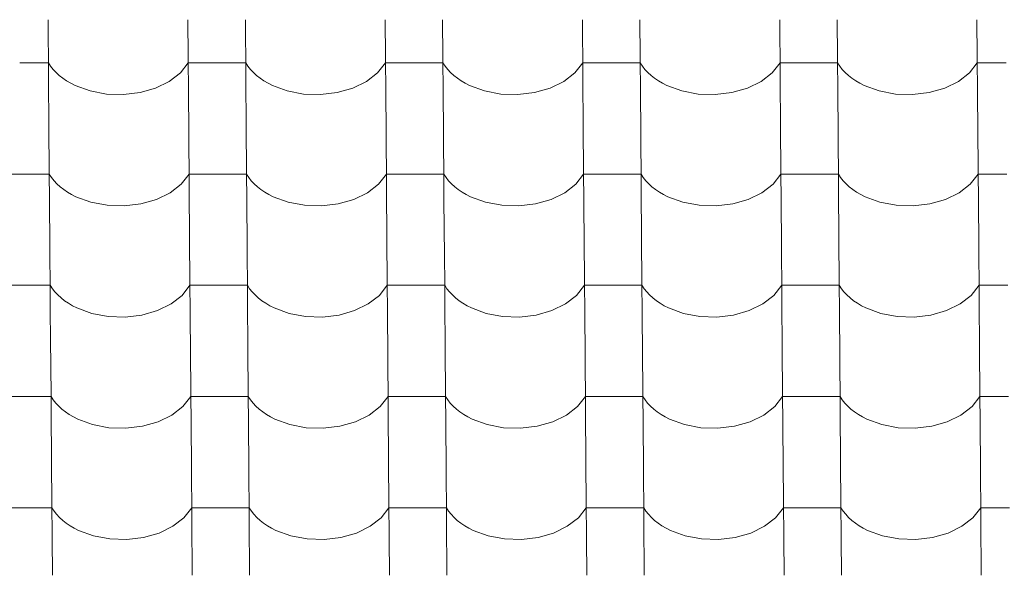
# Model space of a CAD drawing. Header units: millimetres. Extents: x -27785 to 104762, y -947 to 11132.
# Tile 29 of 146: x -18081 to -17258, y 9364 to 9828. Entities that reach past the tile are written whole.
import ezdxf

# ---------------------------------------------------------------- set-up
doc = ezdxf.new("R2010")
doc.units = ezdxf.units.MM
doc.header["$MEASUREMENT"] = 0
doc.layers.add('POHLED JIŽNÍ_1_Bourané_Výplně - Povrchové', color=7, linetype='Continuous')
doc.layers.add('POHLED JIŽNÍ_1_Konstrukce - nosné', color=7, linetype='Continuous')

# ---------------------------------------------------------------- blocks, each defined once
blk = doc.blocks.new('*X2', base_point=(-29303.7, -27473.93))
at = {"layer": 'POHLED JIŽNÍ_1_Bourané_Výplně - Povrchové', "color": 7, "linetype": 'Continuous', "lineweight": 13}
for p, q in [((-18057.45, 9828.38), (-18056.73, 9735.7)), ((-17940.49, 9828.38), (-17939.77, 9735.7)), ((-17892.46, 9828.38), (-17891.74, 9735.7)), ((-17775.5, 9828.38), (-17774.77, 9735.7)), ((-17727.46, 9828.38), (-17726.74, 9735.7)), ((-17610.5, 9828.38), (-17609.78, 9735.7)), ((-17562.47, 9828.38), (-17561.74, 9735.7)), ((-17445.5, 9828.38), (-17444.78, 9735.7)), ((-17397.47, 9828.38), (-17396.75, 9735.7)), ((-17280.51, 9828.38), (-17279.79, 9735.7)), ((-18057.17, 9792.22), (-18081.19, 9792.22)), ((-18057.17, 9792.22), (-18055.33, 9789.43)), ((-17946.81, 9783.83), (-17940.21, 9792.22)), ((-17916.19, 9792.22), (-17940.21, 9792.22)), ((-17892.18, 9792.22), (-17916.19, 9792.22)), ((-17892.18, 9792.22), (-17890.33, 9789.43)), ((-17781.82, 9783.83), (-17775.21, 9792.22)), ((-17751.2, 9792.22), (-17775.21, 9792.22)), ((-17727.18, 9792.22), (-17751.2, 9792.22)), ((-17727.18, 9792.22), (-17725.33, 9789.43)), ((-17616.82, 9783.83), (-17610.22, 9792.22)), ((-17586.2, 9792.22), (-17610.22, 9792.22)), ((-17562.18, 9792.22), (-17586.2, 9792.22)), ((-17562.18, 9792.22), (-17560.34, 9789.43)), ((-17451.83, 9783.83), (-17445.22, 9792.22)), ((-17421.21, 9792.22), (-17445.22, 9792.22)), ((-17397.19, 9792.22), (-17421.21, 9792.22)), ((-17397.19, 9792.22), (-17395.34, 9789.43)), ((-17286.83, 9783.83), (-17280.23, 9792.22)), ((-17256.21, 9792.22), (-17280.23, 9792.22)), ((-18055.33, 9789.43), (-18053.18, 9786.73)), ((-18053.18, 9786.73), (-18050.76, 9784.14)), ((-18050.76, 9784.14), (-18048.06, 9781.68)), ((-17956.07, 9776.66), (-17946.81, 9783.83)), ((-17890.33, 9789.43), (-17888.19, 9786.73)), ((-17888.19, 9786.73), (-17885.76, 9784.14)), ((-17885.76, 9784.14), (-17883.06, 9781.68)), ((-17791.07, 9776.66), (-17781.82, 9783.83)), ((-17725.33, 9789.43), (-17723.19, 9786.73)), ((-17723.19, 9786.73), (-17720.76, 9784.14)), ((-17720.76, 9784.14), (-17718.06, 9781.68)), ((-17626.08, 9776.66), (-17616.82, 9783.83)), ((-17560.34, 9789.43), (-17558.2, 9786.73)), ((-17558.2, 9786.73), (-17555.77, 9784.14)), ((-17555.77, 9784.14), (-17553.07, 9781.68)), ((-17461.08, 9776.66), (-17451.83, 9783.83)), ((-17395.34, 9789.43), (-17393.2, 9786.73)), ((-17393.2, 9786.73), (-17390.77, 9784.14)), ((-17390.77, 9784.14), (-17388.07, 9781.68)), ((-17296.08, 9776.66), (-17286.83, 9783.83)), ((-18048.06, 9781.68), (-18045.1, 9779.35)), ((-18045.1, 9779.35), (-18041.9, 9777.18)), ((-18041.9, 9777.18), (-18038.47, 9775.16)), ((-17967.5, 9771.07), (-17956.07, 9776.66)), ((-17883.06, 9781.68), (-17880.1, 9779.35)), ((-17880.1, 9779.35), (-17876.9, 9777.18)), ((-17876.9, 9777.18), (-17873.47, 9775.16)), ((-17802.5, 9771.07), (-17791.07, 9776.66)), ((-17718.06, 9781.68), (-17715.11, 9779.35)), ((-17715.11, 9779.35), (-17711.9, 9777.18)), ((-17711.9, 9777.18), (-17708.48, 9775.16)), ((-17637.51, 9771.07), (-17626.08, 9776.66)), ((-17553.07, 9781.68), (-17550.11, 9779.35)), ((-17550.11, 9779.35), (-17546.91, 9777.18)), ((-17546.91, 9777.18), (-17543.48, 9775.16)), ((-17472.51, 9771.07), (-17461.08, 9776.66)), ((-17388.07, 9781.68), (-17385.11, 9779.35)), ((-17385.11, 9779.35), (-17381.91, 9777.18)), ((-17381.91, 9777.18), (-17378.48, 9775.16)), ((-17307.52, 9771.07), (-17296.08, 9776.66)), ((-18038.47, 9775.16), (-18034.83, 9773.31)), ((-18034.83, 9773.31), (-18022.35, 9768.74)), ((-18022.35, 9768.74), (-18008.67, 9766.15)), ((-17994.49, 9765.68), (-17980.53, 9767.35)), ((-17980.53, 9767.35), (-17967.5, 9771.07)), ((-17873.47, 9775.16), (-17869.84, 9773.31)), ((-17869.84, 9773.31), (-17857.36, 9768.74)), ((-17857.36, 9768.74), (-17843.68, 9766.15)), ((-17829.5, 9765.68), (-17815.53, 9767.35)), ((-17815.53, 9767.35), (-17802.5, 9771.07)), ((-17708.48, 9775.16), (-17704.84, 9773.31)), ((-17704.84, 9773.31), (-17692.36, 9768.74)), ((-17692.36, 9768.74), (-17678.68, 9766.15)), ((-17664.5, 9765.68), (-17650.54, 9767.35)), ((-17650.54, 9767.35), (-17637.51, 9771.07)), ((-17543.48, 9775.16), (-17539.84, 9773.31)), ((-17539.84, 9773.31), (-17527.37, 9768.74)), ((-17527.37, 9768.74), (-17513.69, 9766.15)), ((-17499.5, 9765.68), (-17485.54, 9767.35)), ((-17485.54, 9767.35), (-17472.51, 9771.07)), ((-17378.48, 9775.16), (-17374.85, 9773.31)), ((-17374.85, 9773.31), (-17362.37, 9768.74)), ((-17362.37, 9768.74), (-17348.69, 9766.15)), ((-17334.51, 9765.68), (-17320.55, 9767.35)), ((-17320.55, 9767.35), (-17307.52, 9771.07)), ((-18008.67, 9766.15), (-17994.49, 9765.68)), ((-17843.68, 9766.15), (-17829.5, 9765.68)), ((-17678.68, 9766.15), (-17664.5, 9765.68)), ((-17513.69, 9766.15), (-17499.5, 9765.68)), ((-17348.69, 9766.15), (-17334.51, 9765.68)), ((-18056.73, 9735.37), (-18056.01, 9642.69)), ((-17939.77, 9735.37), (-17939.05, 9642.69)), ((-17891.73, 9735.37), (-17891.01, 9642.69)), ((-17774.77, 9735.37), (-17774.05, 9642.69)), ((-17726.74, 9735.37), (-17726.02, 9642.69)), ((-17609.78, 9735.37), (-17609.06, 9642.69)), ((-17561.74, 9735.37), (-17561.02, 9642.69)), ((-17444.78, 9735.37), (-17444.06, 9642.69)), ((-17396.75, 9735.37), (-17396.03, 9642.69)), ((-17279.78, 9735.37), (-17279.06, 9642.69)), ((-18080.47, 9699.21), (-18104.48, 9699.21)), ((-18056.45, 9699.21), (-18080.47, 9699.21)), ((-18056.45, 9699.21), (-18054.6, 9696.42)), ((-18054.6, 9696.42), (-18052.46, 9693.72)), ((-18052.46, 9693.72), (-18050.03, 9691.14)), ((-17946.09, 9690.83), (-17939.49, 9699.21)), ((-17915.47, 9699.21), (-17939.49, 9699.21)), ((-17891.45, 9699.21), (-17915.47, 9699.21)), ((-17891.45, 9699.21), (-17889.61, 9696.42)), ((-17889.61, 9696.42), (-17887.46, 9693.72)), ((-17887.46, 9693.72), (-17885.04, 9691.14)), ((-17781.09, 9690.83), (-17774.49, 9699.21)), ((-17750.47, 9699.21), (-17774.49, 9699.21)), ((-17726.46, 9699.21), (-17750.47, 9699.21)), ((-17726.46, 9699.21), (-17724.61, 9696.42)), ((-17724.61, 9696.42), (-17722.47, 9693.72)), ((-17722.47, 9693.72), (-17720.04, 9691.14)), ((-17616.1, 9690.83), (-17609.49, 9699.21)), ((-17585.48, 9699.21), (-17609.49, 9699.21)), ((-17561.46, 9699.21), (-17585.48, 9699.21)), ((-17561.46, 9699.21), (-17559.62, 9696.42)), ((-17559.62, 9696.42), (-17557.47, 9693.72)), ((-17557.47, 9693.72), (-17555.05, 9691.14)), ((-17451.1, 9690.83), (-17444.5, 9699.21)), ((-17420.48, 9699.21), (-17444.5, 9699.21)), ((-17396.46, 9699.21), (-17420.48, 9699.21)), ((-17396.46, 9699.21), (-17394.62, 9696.42)), ((-17394.62, 9696.42), (-17392.48, 9693.72)), ((-17392.48, 9693.72), (-17390.05, 9691.14)), ((-17286.11, 9690.83), (-17279.5, 9699.21)), ((-17255.49, 9699.21), (-17279.5, 9699.21)), ((-18050.03, 9691.14), (-18047.33, 9688.67)), ((-18047.33, 9688.67), (-18044.37, 9686.34)), ((-18044.37, 9686.34), (-18041.17, 9684.17)), ((-17955.34, 9683.65), (-17946.09, 9690.83)), ((-17885.04, 9691.14), (-17882.34, 9688.67)), ((-17882.34, 9688.67), (-17879.38, 9686.34)), ((-17879.38, 9686.34), (-17876.18, 9684.17)), ((-17790.35, 9683.65), (-17781.09, 9690.83)), ((-17720.04, 9691.14), (-17717.34, 9688.67)), ((-17717.34, 9688.67), (-17714.38, 9686.34)), ((-17714.38, 9686.34), (-17711.18, 9684.17)), ((-17625.35, 9683.65), (-17616.1, 9690.83)), ((-17555.05, 9691.14), (-17552.34, 9688.67)), ((-17552.34, 9688.67), (-17549.39, 9686.34)), ((-17549.39, 9686.34), (-17546.18, 9684.17)), ((-17460.36, 9683.65), (-17451.1, 9690.83)), ((-17390.05, 9691.14), (-17387.35, 9688.67)), ((-17387.35, 9688.67), (-17384.39, 9686.34)), ((-17384.39, 9686.34), (-17381.19, 9684.17)), ((-17295.36, 9683.65), (-17286.11, 9690.83)), ((-18041.17, 9684.17), (-18037.74, 9682.15)), ((-18037.74, 9682.15), (-18034.11, 9680.3)), ((-18034.11, 9680.3), (-18021.63, 9675.73)), ((-17979.81, 9674.34), (-17966.78, 9678.06)), ((-17966.78, 9678.06), (-17955.34, 9683.65)), ((-17876.18, 9684.17), (-17872.75, 9682.15)), ((-17872.75, 9682.15), (-17869.11, 9680.3)), ((-17869.11, 9680.3), (-17856.63, 9675.73)), ((-17814.81, 9674.34), (-17801.78, 9678.06)), ((-17801.78, 9678.06), (-17790.35, 9683.65)), ((-17711.18, 9684.17), (-17707.75, 9682.15)), ((-17707.75, 9682.15), (-17704.12, 9680.3)), ((-17704.12, 9680.3), (-17691.64, 9675.73)), ((-17649.81, 9674.34), (-17636.78, 9678.06)), ((-17636.78, 9678.06), (-17625.35, 9683.65)), ((-17546.18, 9684.17), (-17542.76, 9682.15)), ((-17542.76, 9682.15), (-17539.12, 9680.3)), ((-17539.12, 9680.3), (-17526.64, 9675.73)), ((-17484.82, 9674.34), (-17471.79, 9678.06)), ((-17471.79, 9678.06), (-17460.36, 9683.65)), ((-17381.19, 9684.17), (-17377.76, 9682.15)), ((-17377.76, 9682.15), (-17374.13, 9680.3)), ((-17374.13, 9680.3), (-17361.65, 9675.73)), ((-17319.82, 9674.34), (-17306.79, 9678.06)), ((-17306.79, 9678.06), (-17295.36, 9683.65)), ((-18021.63, 9675.73), (-18007.95, 9673.14)), ((-18007.95, 9673.14), (-17993.77, 9672.67)), ((-17993.77, 9672.67), (-17979.81, 9674.34)), ((-17856.63, 9675.73), (-17842.95, 9673.14)), ((-17842.95, 9673.14), (-17828.77, 9672.67)), ((-17828.77, 9672.67), (-17814.81, 9674.34)), ((-17691.64, 9675.73), (-17677.96, 9673.14)), ((-17677.96, 9673.14), (-17663.78, 9672.67)), ((-17663.78, 9672.67), (-17649.81, 9674.34)), ((-17526.64, 9675.73), (-17512.96, 9673.14)), ((-17512.96, 9673.14), (-17498.78, 9672.67)), ((-17498.78, 9672.67), (-17484.82, 9674.34)), ((-17361.65, 9675.73), (-17347.97, 9673.14)), ((-17347.97, 9673.14), (-17333.78, 9672.67)), ((-17333.78, 9672.67), (-17319.82, 9674.34)), ((-18056.01, 9642.36), (-18055.29, 9549.68)), ((-17939.04, 9642.36), (-17938.32, 9549.68)), ((-17891.01, 9642.36), (-17890.29, 9549.68)), ((-17774.05, 9642.36), (-17773.33, 9549.68)), ((-17726.01, 9642.36), (-17725.29, 9549.68)), ((-17609.05, 9642.36), (-17608.33, 9549.68)), ((-17561.02, 9642.36), (-17560.3, 9549.68)), ((-17444.06, 9642.36), (-17443.34, 9549.68)), ((-17396.02, 9642.36), (-17395.3, 9549.68)), ((-17279.06, 9642.36), (-17278.34, 9549.68)), ((-18079.74, 9606.2), (-18103.76, 9606.2)), ((-18055.72, 9606.2), (-18079.74, 9606.2)), ((-18055.72, 9606.2), (-18053.88, 9603.41)), ((-18053.88, 9603.41), (-18051.74, 9600.71)), ((-17945.37, 9597.82), (-17938.76, 9606.2)), ((-17914.75, 9606.2), (-17938.76, 9606.2)), ((-17890.73, 9606.2), (-17914.75, 9606.2)), ((-17890.73, 9606.2), (-17888.88, 9603.41)), ((-17888.88, 9603.41), (-17886.74, 9600.71)), ((-17780.37, 9597.82), (-17773.77, 9606.2)), ((-17749.75, 9606.2), (-17773.77, 9606.2)), ((-17725.73, 9606.2), (-17749.75, 9606.2)), ((-17725.73, 9606.2), (-17723.89, 9603.41)), ((-17723.89, 9603.41), (-17721.75, 9600.71)), ((-17615.37, 9597.82), (-17608.77, 9606.2)), ((-17584.75, 9606.2), (-17608.77, 9606.2)), ((-17560.74, 9606.2), (-17584.75, 9606.2)), ((-17560.74, 9606.2), (-17558.89, 9603.41)), ((-17558.89, 9603.41), (-17556.75, 9600.71)), ((-17450.38, 9597.82), (-17443.78, 9606.2)), ((-17419.76, 9606.2), (-17443.78, 9606.2)), ((-17395.74, 9606.2), (-17419.76, 9606.2)), ((-17395.74, 9606.2), (-17393.9, 9603.41)), ((-17393.9, 9603.41), (-17391.75, 9600.71)), ((-17285.38, 9597.82), (-17278.78, 9606.2)), ((-17254.76, 9606.2), (-17278.78, 9606.2)), ((-18051.74, 9600.71), (-18049.31, 9598.13)), ((-18049.31, 9598.13), (-18046.61, 9595.66)), ((-18046.61, 9595.66), (-18043.65, 9593.34)), ((-17954.62, 9590.65), (-17945.37, 9597.82)), ((-17886.74, 9600.71), (-17884.31, 9598.13)), ((-17884.31, 9598.13), (-17881.61, 9595.66)), ((-17881.61, 9595.66), (-17878.65, 9593.34)), ((-17789.62, 9590.65), (-17780.37, 9597.82)), ((-17721.75, 9600.71), (-17719.32, 9598.13)), ((-17719.32, 9598.13), (-17716.62, 9595.66)), ((-17716.62, 9595.66), (-17713.66, 9593.34)), ((-17624.63, 9590.65), (-17615.37, 9597.82)), ((-17556.75, 9600.71), (-17554.32, 9598.13)), ((-17554.32, 9598.13), (-17551.62, 9595.66)), ((-17551.62, 9595.66), (-17548.66, 9593.34)), ((-17459.63, 9590.65), (-17450.38, 9597.82)), ((-17391.75, 9600.71), (-17389.33, 9598.13)), ((-17389.33, 9598.13), (-17386.63, 9595.66)), ((-17386.63, 9595.66), (-17383.67, 9593.34)), ((-17294.64, 9590.65), (-17285.38, 9597.82)), ((-18043.65, 9593.34), (-18040.45, 9591.16)), ((-18040.45, 9591.16), (-18037.02, 9589.14)), ((-18037.02, 9589.14), (-18033.39, 9587.29)), ((-18033.39, 9587.29), (-18020.91, 9582.72)), ((-17966.05, 9585.05), (-17954.62, 9590.65)), ((-17878.65, 9593.34), (-17875.45, 9591.16)), ((-17875.45, 9591.16), (-17872.03, 9589.14)), ((-17872.03, 9589.14), (-17868.39, 9587.29)), ((-17868.39, 9587.29), (-17855.91, 9582.72)), ((-17801.06, 9585.05), (-17789.62, 9590.65)), ((-17713.66, 9593.34), (-17710.46, 9591.16)), ((-17710.46, 9591.16), (-17707.03, 9589.14)), ((-17707.03, 9589.14), (-17703.39, 9587.29)), ((-17703.39, 9587.29), (-17690.91, 9582.72)), ((-17636.06, 9585.05), (-17624.63, 9590.65)), ((-17548.66, 9593.34), (-17545.46, 9591.16)), ((-17545.46, 9591.16), (-17542.03, 9589.14)), ((-17542.03, 9589.14), (-17538.4, 9587.29)), ((-17538.4, 9587.29), (-17525.92, 9582.72)), ((-17471.07, 9585.05), (-17459.63, 9590.65)), ((-17383.67, 9593.34), (-17380.47, 9591.16)), ((-17380.47, 9591.16), (-17377.04, 9589.14)), ((-17377.04, 9589.14), (-17373.4, 9587.29)), ((-17373.4, 9587.29), (-17360.92, 9582.72)), ((-17306.07, 9585.05), (-17294.64, 9590.65)), ((-18020.91, 9582.72), (-18007.23, 9580.13)), ((-18007.23, 9580.13), (-17993.04, 9579.66)), ((-17993.04, 9579.66), (-17979.08, 9581.33)), ((-17979.08, 9581.33), (-17966.05, 9585.05)), ((-17855.91, 9582.72), (-17842.23, 9580.13)), ((-17842.23, 9580.13), (-17828.05, 9579.66)), ((-17828.05, 9579.66), (-17814.09, 9581.33)), ((-17814.09, 9581.33), (-17801.06, 9585.05)), ((-17690.91, 9582.72), (-17677.24, 9580.13)), ((-17677.24, 9580.13), (-17663.05, 9579.66)), ((-17663.05, 9579.66), (-17649.09, 9581.33)), ((-17649.09, 9581.33), (-17636.06, 9585.05)), ((-17525.92, 9582.72), (-17512.24, 9580.13)), ((-17512.24, 9580.13), (-17498.06, 9579.66)), ((-17498.06, 9579.66), (-17484.1, 9581.33)), ((-17484.1, 9581.33), (-17471.07, 9585.05)), ((-17360.92, 9582.72), (-17347.24, 9580.13)), ((-17347.24, 9580.13), (-17333.06, 9579.66)), ((-17333.06, 9579.66), (-17319.1, 9581.33)), ((-17319.1, 9581.33), (-17306.07, 9585.05)), ((-18055.28, 9549.35), (-18054.56, 9456.68)), ((-17938.32, 9549.35), (-17937.6, 9456.68)), ((-17890.29, 9549.35), (-17889.57, 9456.68)), ((-17773.32, 9549.35), (-17772.6, 9456.68)), ((-17725.29, 9549.35), (-17724.57, 9456.68)), ((-17608.33, 9549.35), (-17607.61, 9456.68)), ((-17560.29, 9549.35), (-17559.57, 9456.68)), ((-17443.33, 9549.35), (-17442.61, 9456.68)), ((-17395.3, 9549.35), (-17394.58, 9456.68)), ((-17278.34, 9549.35), (-17277.62, 9456.68)), ((-18079.02, 9513.19), (-18103.04, 9513.19)), ((-18055, 9513.19), (-18079.02, 9513.19)), ((-18055, 9513.19), (-18053.16, 9510.4)), ((-17944.64, 9504.81), (-17938.04, 9513.19)), ((-17914.02, 9513.19), (-17938.04, 9513.19)), ((-17890.01, 9513.19), (-17914.02, 9513.19)), ((-17890.01, 9513.19), (-17888.16, 9510.4)), ((-17779.65, 9504.81), (-17773.04, 9513.19)), ((-17749.03, 9513.19), (-17773.04, 9513.19)), ((-17725.01, 9513.19), (-17749.03, 9513.19)), ((-17725.01, 9513.19), (-17723.16, 9510.4)), ((-17614.65, 9504.81), (-17608.05, 9513.19)), ((-17584.03, 9513.19), (-17608.05, 9513.19)), ((-17560.01, 9513.19), (-17584.03, 9513.19)), ((-17560.01, 9513.19), (-17558.17, 9510.4)), ((-17449.65, 9504.81), (-17443.05, 9513.19)), ((-17419.03, 9513.19), (-17443.05, 9513.19)), ((-17395.02, 9513.19), (-17419.03, 9513.19)), ((-17395.02, 9513.19), (-17393.17, 9510.4)), ((-17284.66, 9504.81), (-17278.06, 9513.19)), ((-17254.04, 9513.19), (-17278.06, 9513.19)), ((-18053.16, 9510.4), (-18051.01, 9507.7)), ((-18051.01, 9507.7), (-18048.59, 9505.12)), ((-18048.59, 9505.12), (-18045.89, 9502.65)), ((-17953.9, 9497.64), (-17944.64, 9504.81)), ((-17888.16, 9510.4), (-17886.02, 9507.7)), ((-17886.02, 9507.7), (-17883.59, 9505.12)), ((-17883.59, 9505.12), (-17880.89, 9502.65)), ((-17788.9, 9497.64), (-17779.65, 9504.81)), ((-17723.16, 9510.4), (-17721.02, 9507.7)), ((-17721.02, 9507.7), (-17718.59, 9505.12)), ((-17718.59, 9505.12), (-17715.89, 9502.65)), ((-17623.9, 9497.64), (-17614.65, 9504.81)), ((-17558.17, 9510.4), (-17556.03, 9507.7)), ((-17556.03, 9507.7), (-17553.6, 9505.12)), ((-17553.6, 9505.12), (-17550.9, 9502.65)), ((-17458.91, 9497.64), (-17449.65, 9504.81)), ((-17393.17, 9510.4), (-17391.03, 9507.7)), ((-17391.03, 9507.7), (-17388.6, 9505.12)), ((-17388.6, 9505.12), (-17385.9, 9502.65)), ((-17293.91, 9497.64), (-17284.66, 9504.81)), ((-18045.89, 9502.65), (-18042.93, 9500.33)), ((-18042.93, 9500.33), (-18039.73, 9498.15)), ((-18039.73, 9498.15), (-18036.3, 9496.13)), ((-18036.3, 9496.13), (-18032.66, 9494.28)), ((-17965.33, 9492.05), (-17953.9, 9497.64)), ((-17880.89, 9502.65), (-17877.93, 9500.33)), ((-17877.93, 9500.33), (-17874.73, 9498.15)), ((-17874.73, 9498.15), (-17871.3, 9496.13)), ((-17871.3, 9496.13), (-17867.67, 9494.28)), ((-17800.33, 9492.05), (-17788.9, 9497.64)), ((-17715.89, 9502.65), (-17712.93, 9500.33)), ((-17712.93, 9500.33), (-17709.73, 9498.15)), ((-17709.73, 9498.15), (-17706.31, 9496.13)), ((-17706.31, 9496.13), (-17702.67, 9494.28)), ((-17635.34, 9492.05), (-17623.9, 9497.64)), ((-17550.9, 9502.65), (-17547.94, 9500.33)), ((-17547.94, 9500.33), (-17544.74, 9498.15)), ((-17544.74, 9498.15), (-17541.31, 9496.13)), ((-17541.31, 9496.13), (-17537.67, 9494.28)), ((-17470.34, 9492.05), (-17458.91, 9497.64)), ((-17385.9, 9502.65), (-17382.94, 9500.33)), ((-17382.94, 9500.33), (-17379.74, 9498.15)), ((-17379.74, 9498.15), (-17376.31, 9496.13)), ((-17376.31, 9496.13), (-17372.68, 9494.28)), ((-17305.35, 9492.05), (-17293.91, 9497.64)), ((-18032.66, 9494.28), (-18020.18, 9489.71)), ((-18020.18, 9489.71), (-18006.5, 9487.12)), ((-18006.5, 9487.12), (-17992.32, 9486.65)), ((-17992.32, 9486.65), (-17978.36, 9488.32)), ((-17978.36, 9488.32), (-17965.33, 9492.05)), ((-17867.67, 9494.28), (-17855.19, 9489.71)), ((-17855.19, 9489.71), (-17841.51, 9487.12)), ((-17841.51, 9487.12), (-17827.33, 9486.65)), ((-17827.33, 9486.65), (-17813.36, 9488.32)), ((-17813.36, 9488.32), (-17800.33, 9492.05)), ((-17702.67, 9494.28), (-17690.19, 9489.71)), ((-17690.19, 9489.71), (-17676.51, 9487.12)), ((-17676.51, 9487.12), (-17662.33, 9486.65)), ((-17662.33, 9486.65), (-17648.37, 9488.32)), ((-17648.37, 9488.32), (-17635.34, 9492.05)), ((-17537.67, 9494.28), (-17525.19, 9489.71)), ((-17525.19, 9489.71), (-17511.52, 9487.12)), ((-17511.52, 9487.12), (-17497.33, 9486.65)), ((-17497.33, 9486.65), (-17483.37, 9488.32)), ((-17483.37, 9488.32), (-17470.34, 9492.05)), ((-17372.68, 9494.28), (-17360.2, 9489.71)), ((-17360.2, 9489.71), (-17346.52, 9487.12)), ((-17346.52, 9487.12), (-17332.34, 9486.65)), ((-17332.34, 9486.65), (-17318.38, 9488.32)), ((-17318.38, 9488.32), (-17305.35, 9492.05)), ((-18054.56, 9456.34), (-18053.84, 9363.67)), ((-17937.6, 9456.34), (-17936.88, 9363.67)), ((-17889.56, 9456.34), (-17888.84, 9363.67)), ((-17772.6, 9456.34), (-17771.88, 9363.67)), ((-17724.57, 9456.34), (-17723.85, 9363.67)), ((-17607.61, 9456.34), (-17606.88, 9363.67)), ((-17559.57, 9456.34), (-17558.85, 9363.67)), ((-17442.61, 9456.34), (-17441.89, 9363.67)), ((-17394.58, 9456.34), (-17393.85, 9363.67)), ((-17277.61, 9456.34), (-17276.89, 9363.67)), ((-18078.29, 9420.18), (-18102.31, 9420.18)), ((-18054.28, 9420.18), (-18078.29, 9420.18)), ((-18054.28, 9420.18), (-18052.43, 9417.39)), ((-18052.43, 9417.39), (-18050.29, 9414.7)), ((-18050.29, 9414.7), (-18047.86, 9412.11)), ((-17943.92, 9411.8), (-17937.32, 9420.18)), ((-17913.3, 9420.18), (-17937.32, 9420.18)), ((-17889.28, 9420.18), (-17913.3, 9420.18)), ((-17889.28, 9420.18), (-17887.44, 9417.39)), ((-17887.44, 9417.39), (-17885.29, 9414.7)), ((-17885.29, 9414.7), (-17882.87, 9412.11)), ((-17778.92, 9411.8), (-17772.32, 9420.18)), ((-17748.3, 9420.18), (-17772.32, 9420.18)), ((-17724.29, 9420.18), (-17748.3, 9420.18)), ((-17724.29, 9420.18), (-17722.44, 9417.39)), ((-17722.44, 9417.39), (-17720.3, 9414.7)), ((-17720.3, 9414.7), (-17717.87, 9412.11)), ((-17613.93, 9411.8), (-17607.32, 9420.18)), ((-17583.31, 9420.18), (-17607.32, 9420.18)), ((-17559.29, 9420.18), (-17583.31, 9420.18)), ((-17559.29, 9420.18), (-17557.44, 9417.39)), ((-17557.44, 9417.39), (-17555.3, 9414.7)), ((-17555.3, 9414.7), (-17552.87, 9412.11)), ((-17448.93, 9411.8), (-17442.33, 9420.18)), ((-17418.31, 9420.18), (-17442.33, 9420.18)), ((-17394.29, 9420.18), (-17418.31, 9420.18)), ((-17394.29, 9420.18), (-17392.45, 9417.39)), ((-17392.45, 9417.39), (-17390.31, 9414.7)), ((-17390.31, 9414.7), (-17387.88, 9412.11)), ((-17283.93, 9411.8), (-17277.33, 9420.18)), ((-17253.31, 9420.18), (-17277.33, 9420.18)), ((-18047.86, 9412.11), (-18045.16, 9409.64)), ((-18045.16, 9409.64), (-18042.2, 9407.32)), ((-18042.2, 9407.32), (-18039, 9405.14)), ((-18039, 9405.14), (-18035.57, 9403.12)), ((-17953.17, 9404.63), (-17943.92, 9411.8)), ((-17882.87, 9412.11), (-17880.17, 9409.64)), ((-17880.17, 9409.64), (-17877.21, 9407.32)), ((-17877.21, 9407.32), (-17874.01, 9405.14)), ((-17874.01, 9405.14), (-17870.58, 9403.12)), ((-17788.18, 9404.63), (-17778.92, 9411.8)), ((-17717.87, 9412.11), (-17715.17, 9409.64)), ((-17715.17, 9409.64), (-17712.21, 9407.32)), ((-17712.21, 9407.32), (-17709.01, 9405.14)), ((-17709.01, 9405.14), (-17705.58, 9403.12)), ((-17623.18, 9404.63), (-17613.93, 9411.8)), ((-17552.87, 9412.11), (-17550.17, 9409.64)), ((-17550.17, 9409.64), (-17547.22, 9407.32)), ((-17547.22, 9407.32), (-17544.01, 9405.14)), ((-17544.01, 9405.14), (-17540.59, 9403.12)), ((-17458.18, 9404.63), (-17448.93, 9411.8)), ((-17387.88, 9412.11), (-17385.18, 9409.64)), ((-17385.18, 9409.64), (-17382.22, 9407.32)), ((-17382.22, 9407.32), (-17379.02, 9405.14)), ((-17379.02, 9405.14), (-17375.59, 9403.12)), ((-17293.19, 9404.63), (-17283.93, 9411.8)), ((-18035.57, 9403.12), (-18031.94, 9401.27)), ((-18031.94, 9401.27), (-18019.46, 9396.7)), ((-18019.46, 9396.7), (-18005.78, 9394.11)), ((-17977.64, 9395.31), (-17964.61, 9399.04)), ((-17964.61, 9399.04), (-17953.17, 9404.63)), ((-17870.58, 9403.12), (-17866.94, 9401.27)), ((-17866.94, 9401.27), (-17854.46, 9396.7)), ((-17854.46, 9396.7), (-17840.78, 9394.11)), ((-17812.64, 9395.31), (-17799.61, 9399.04)), ((-17799.61, 9399.04), (-17788.18, 9404.63)), ((-17705.58, 9403.12), (-17701.95, 9401.27)), ((-17701.95, 9401.27), (-17689.47, 9396.7)), ((-17689.47, 9396.7), (-17675.79, 9394.11)), ((-17647.64, 9395.31), (-17634.61, 9399.04)), ((-17634.61, 9399.04), (-17623.18, 9404.63)), ((-17540.59, 9403.12), (-17536.95, 9401.27)), ((-17536.95, 9401.27), (-17524.47, 9396.7)), ((-17524.47, 9396.7), (-17510.79, 9394.11)), ((-17482.65, 9395.31), (-17469.62, 9399.04)), ((-17469.62, 9399.04), (-17458.18, 9404.63)), ((-17375.59, 9403.12), (-17371.95, 9401.27)), ((-17371.95, 9401.27), (-17359.48, 9396.7)), ((-17359.48, 9396.7), (-17345.8, 9394.11)), ((-17317.65, 9395.31), (-17304.62, 9399.04)), ((-17304.62, 9399.04), (-17293.19, 9404.63)), ((-18005.78, 9394.11), (-17991.6, 9393.64)), ((-17991.6, 9393.64), (-17977.64, 9395.31)), ((-17840.78, 9394.11), (-17826.6, 9393.64)), ((-17826.6, 9393.64), (-17812.64, 9395.31)), ((-17675.79, 9394.11), (-17661.61, 9393.64)), ((-17661.61, 9393.64), (-17647.64, 9395.31)), ((-17510.79, 9394.11), (-17496.61, 9393.64)), ((-17496.61, 9393.64), (-17482.65, 9395.31)), ((-17345.8, 9394.11), (-17331.61, 9393.64)), ((-17331.61, 9393.64), (-17317.65, 9395.31))]:
    blk.add_line(p, q, dxfattribs=at)

msp = doc.modelspace()

# ---------------------------------------------------------------- block references
at = {"layer": 'POHLED JIŽNÍ_1_Konstrukce - nosné', "color": 9, "linetype": 'Continuous', "lineweight": 13}
msp.add_blockref('*X2', (-29303.7, -27473.93), dxfattribs=at)

doc.saveas('drawing.dxf')
